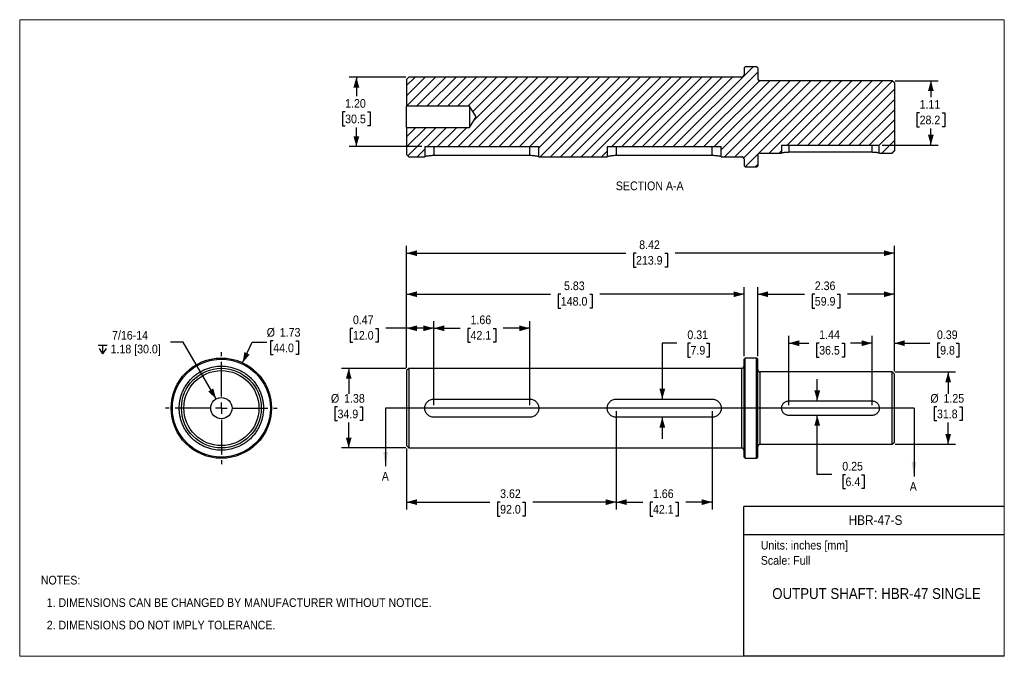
# Model space of a CAD drawing. Header units: inches. Extents: x 0 to 17, y 0 to 11.
import ezdxf
from ezdxf.enums import TextEntityAlignment as Align

# ---------------------------------------------------------------- set-up
doc = ezdxf.new("R2010")
doc.units = ezdxf.units.IN
doc.header["$MEASUREMENT"] = 0
doc.linetypes.add('SLD-Center', pattern=[0.75, 0.6, -0.05, 0.05, -0.05])
doc.linetypes.add('SLD-Solid', pattern=[0])
for name, color, linetype in [('CENTER', 40, 'SLD-Center'), ('HATCH', 6, 'SLD-Solid'), ('SLD-DEFPOINTS', 7, 'Continuous')]:
    doc.layers.add(name, color=color, linetype=linetype)
doc.layers.add('DIMENSIONS', color=140, linetype='SLD-Solid', lineweight=25)
doc.layers.add('TEXT', color=140, linetype='SLD-Solid', lineweight=25)
doc.styles.add('SLDTEXTSTYLE0', font='GOTHIC.TTF', dxfattribs={"width": 0.913})
doc.dimstyles.new('SLDDIMSTYLE0', dxfattribs={"dimtxt": 0.15, "dimasz": 0.18, "dimexe": 0, "dimexo": 0.0625, "dimgap": 0.0375, "dimtad": 0, "dimtih": 1, "dimtoh": 1, "dimrnd": 1e-09, "dimdsep": 46, "dimtxsty": 'SLDTEXTSTYLE0', "dimsah": 1, "dimcen": 0.09, "dimadec": 0, "dimazin": 2, "dimtfac": 1, "dimtofl": 0, "dimtmove": 0, "dimatfit": 3, "dimfxl": 0, "dimfrac": 2, "dimtolj": 1, "dimtzin": 12, "dimarcsym": 0})
doc.dimstyles.new('SLDDIMSTYLE1', dxfattribs={"dimtxt": 0.15, "dimasz": 0.18, "dimexe": 0, "dimexo": 0.0625, "dimgap": 0.0375, "dimtad": 0, "dimtih": 1, "dimtoh": 1, "dimrnd": 1e-09, "dimzin": 12, "dimdsep": 46, "dimtxsty": 'SLDTEXTSTYLE0', "dimsah": 1, "dimcen": 0.09, "dimadec": 0, "dimazin": 3, "dimtfac": 1, "dimtofl": 0, "dimtmove": 0, "dimatfit": 3, "dimfxl": 0, "dimfrac": 2, "dimtolj": 1, "dimtzin": 12, "dimarcsym": 0})
doc.dimstyles.new('SLDDIMSTYLE2', dxfattribs={"dimtxt": 0.15, "dimasz": 0.18, "dimexe": 0, "dimexo": 0.0625, "dimgap": 0.0375, "dimtad": 0, "dimtih": 1, "dimtoh": 1, "dimrnd": 1e-09, "dimdsep": 46, "dimtxsty": 'SLDTEXTSTYLE0', "dimsah": 1, "dimcen": 0.09, "dimadec": 0, "dimazin": 2, "dimtfac": 1, "dimtmove": 0, "dimatfit": 0, "dimfxl": 0, "dimfrac": 2, "dimtolj": 1, "dimtzin": 12, "dimarcsym": 0})
doc.dimstyles.new('SLDDIMSTYLE3', dxfattribs={"dimtxt": 0.15, "dimasz": 0.18, "dimexe": 0, "dimexo": 0.0625, "dimgap": 0.0375, "dimtad": 0, "dimtih": 1, "dimtoh": 1, "dimrnd": 1e-09, "dimzin": 12, "dimdsep": 46, "dimtxsty": 'SLDTEXTSTYLE0', "dimsah": 1, "dimcen": 0, "dimadec": 0, "dimazin": 3, "dimtfac": 1, "dimtofl": 0, "dimtmove": 0, "dimatfit": 3, "dimfxl": 0, "dimfrac": 2, "dimtolj": 1, "dimtzin": 12, "dimarcsym": 0})
doc.dimstyles.new('SLDDIMSTYLE4', dxfattribs={"dimtxt": 0.15, "dimasz": 0.18, "dimexe": 0, "dimexo": 0.0625, "dimgap": 0.0375, "dimtad": 0, "dimtih": 1, "dimtoh": 1, "dimrnd": 1e-09, "dimzin": 12, "dimdsep": 46, "dimtxsty": 'SLDTEXTSTYLE0', "dimsah": 1, "dimcen": 0, "dimadec": 0, "dimazin": 3, "dimtfac": 1, "dimtofl": 0, "dimtmove": 0, "dimatfit": 3, "dimfxl": 0, "dimfrac": 2, "dimtolj": 1, "dimtzin": 12, "dimarcsym": 0})
doc.dimstyles.new('SLDDIMSTYLE5', dxfattribs={"dimtxt": 0.15, "dimasz": 0.18, "dimexe": 0, "dimexo": 0.0625, "dimgap": 0.0375, "dimtad": 0, "dimtih": 1, "dimtoh": 1, "dimrnd": 1e-09, "dimzin": 4, "dimdsep": 46, "dimtxsty": 'SLDTEXTSTYLE0', "dimsah": 1, "dimcen": 0.09, "dimadec": 0, "dimazin": 1, "dimtfac": 1, "dimtofl": 0, "dimtmove": 0, "dimatfit": 3, "dimfxl": 0, "dimfrac": 2, "dimtolj": 1, "dimtzin": 12, "dimarcsym": 0})

# ---------------------------------------------------------------- blocks, each defined once
blk = doc.blocks.new('Block2')
at = {"color": 7, "linetype": 'SLD-Solid', "lineweight": 18}
for p, q in [((17, 11), (0, 11)), ((0, 0), (0, 11)), ((17, 0), (17, 11)), ((17, 0), (0, 0))]:
    blk.add_line(p, q, dxfattribs=at)
blk = doc.blocks.new('Block1')
at = {"color": 140, "linetype": 'SLD-Solid', "lineweight": 18}
blk.add_line((17, 0), (17, 2.589), dxfattribs=at)
at = {"layer": 'TEXT'}
for p, q in [((17, 2.589), (12.5, 2.589)), ((12.5, 0), (12.5, 2.589)), ((12.5, 2.102), (17, 2.102)), ((17, 0), (12.5, 0))]:
    blk.add_line(p, q, dxfattribs=at)
at = {"layer": 'TEXT', "char_height": 0.15, "attachment_point": 1, "style": 'SLDTEXTSTYLE0'}
for s, insert in [('Units: inches [mm]', (12.795, 1.995)), ('Scale: Full', (12.795, 1.732))]:
    blk.add_mtext(s, dxfattribs=dict(at, insert=insert))
at = {"layer": 'TEXT', "color": 140, "style": 'SLDTEXTSTYLE0', "width": 0.913}
for tag, height, p in [('AUTOATTR0', 0.167, (14.313, 2.22)), ('AUTOATTR1', 0.188, (12.993, 0.934))]:
    blk.add_attdef(tag, text='', height=height, dxfattribs=at).set_placement(p, align=Align.BOTTOM_LEFT)
blk = doc.blocks.new('SW_NOTE_0')
at = {"layer": 'TEXT', "color": 0, "char_height": 0.15, "attachment_point": 1, "style": 'SLDTEXTSTYLE0'}
for s, insert in [('NOTES:', (0, 0.192)), ('  1. DIMENSIONS CAN BE CHANGED BY MANUFACTURER WITHOUT NOTICE.', (0, -0.196)), ('  2. DIMENSIONS DO NOT IMPLY TOLERANCE.', (0, -0.584))]:
    blk.add_mtext(s, dxfattribs=dict(at, insert=insert))
blk = doc.blocks.new('_D')
at = {"layer": 'DIMENSIONS'}
for p, q in [((6.679, 4.986), (6.679, 5.793)), ((7.15, 4.338), (7.15, 5.793)), ((5.754, 5.667), (5.708, 5.667)), ((5.708, 5.667), (5.708, 5.429)), ((6.141, 5.667), (6.187, 5.667)), ((6.187, 5.667), (6.187, 5.429)), ((6.679, 5.668), (6.319, 5.668)), ((7.15, 5.668), (6.679, 5.668)), ((5.708, 5.429), (5.754, 5.429)), ((6.187, 5.429), (6.141, 5.429))]:
    blk.add_line(p, q, dxfattribs=at)
for points in [[(6.679, 5.668), (6.859, 5.618), (6.859, 5.718)], [(7.15, 5.668), (6.97, 5.718), (6.97, 5.618)]]:
    blk.add_solid(points, dxfattribs=at)
at = {"layer": 'DIMENSIONS', "char_height": 0.15, "attachment_point": 1, "style": 'SLDTEXTSTYLE0'}
for s, insert in [('0.47', (5.754, 5.889)), ('12.0', (5.754, 5.621))]:
    blk.add_mtext(s, dxfattribs=dict(at, insert=insert))
blk = doc.blocks.new('_D_1')
at = {"layer": 'DIMENSIONS'}
for p, q in [((7.15, 4.338), (7.15, 5.793)), ((8.806, 4.338), (8.806, 5.793)), ((7.15, 5.668), (7.607, 5.668)), ((7.784, 5.667), (7.738, 5.667)), ((7.738, 5.667), (7.738, 5.429)), ((8.172, 5.667), (8.218, 5.667)), ((8.218, 5.667), (8.218, 5.429)), ((8.806, 5.668), (8.349, 5.668)), ((7.738, 5.429), (7.784, 5.429)), ((8.218, 5.429), (8.172, 5.429))]:
    blk.add_line(p, q, dxfattribs=at)
for points in [[(7.15, 5.668), (7.33, 5.618), (7.33, 5.718)], [(8.806, 5.668), (8.626, 5.718), (8.626, 5.618)]]:
    blk.add_solid(points, dxfattribs=at)
at = {"layer": 'DIMENSIONS', "char_height": 0.15, "attachment_point": 1, "style": 'SLDTEXTSTYLE0'}
for s, insert in [('1.66', (7.784, 5.889)), ('42.1', (7.784, 5.621))]:
    blk.add_mtext(s, dxfattribs=dict(at, insert=insert))
blk = doc.blocks.new('_D_2')
at = {"layer": 'DIMENSIONS'}
for p, q in [((10.3, 4.238), (10.3, 2.539)), ((6.679, 3.59), (6.679, 2.539)), ((6.679, 2.664), (8.118, 2.664)), ((8.295, 2.663), (8.25, 2.663)), ((8.25, 2.663), (8.25, 2.424)), ((8.683, 2.663), (8.729, 2.663)), ((8.729, 2.663), (8.729, 2.424)), ((10.3, 2.664), (8.861, 2.664)), ((8.25, 2.424), (8.295, 2.424)), ((8.729, 2.424), (8.683, 2.424))]:
    blk.add_line(p, q, dxfattribs=at)
for points in [[(6.679, 2.664), (6.859, 2.614), (6.859, 2.714)], [(10.3, 2.664), (10.12, 2.714), (10.12, 2.614)]]:
    blk.add_solid(points, dxfattribs=at)
at = {"layer": 'DIMENSIONS', "char_height": 0.15, "attachment_point": 1, "style": 'SLDTEXTSTYLE0'}
for s, insert in [('3.62', (8.295, 2.885)), ('92.0', (8.295, 2.616))]:
    blk.add_mtext(s, dxfattribs=dict(at, insert=insert))
blk = doc.blocks.new('_D_3')
at = {"layer": 'DIMENSIONS'}
for p, q in [((10.3, 4.238), (10.3, 2.539)), ((11.956, 4.238), (11.956, 2.539)), ((10.3, 2.664), (10.757, 2.664)), ((10.934, 2.663), (10.888, 2.663)), ((10.888, 2.663), (10.888, 2.424)), ((11.322, 2.663), (11.367, 2.663)), ((11.367, 2.663), (11.367, 2.424)), ((11.956, 2.664), (11.499, 2.664)), ((10.888, 2.424), (10.934, 2.424)), ((11.367, 2.424), (11.322, 2.424))]:
    blk.add_line(p, q, dxfattribs=at)
for points in [[(10.3, 2.664), (10.48, 2.614), (10.48, 2.714)], [(11.956, 2.664), (11.776, 2.714), (11.776, 2.614)]]:
    blk.add_solid(points, dxfattribs=at)
at = {"layer": 'DIMENSIONS', "char_height": 0.15, "attachment_point": 1, "style": 'SLDTEXTSTYLE0'}
for s, insert in [('1.66', (10.934, 2.885)), ('42.1', (10.934, 2.616))]:
    blk.add_mtext(s, dxfattribs=dict(at, insert=insert))
blk = doc.blocks.new('_D_4')
at = {"layer": 'DIMENSIONS'}
for p, q in [((6.679, 4.986), (6.679, 6.381)), ((12.506, 5.184), (12.506, 6.381)), ((6.679, 6.256), (9.166, 6.256)), ((9.343, 6.255), (9.297, 6.255)), ((9.297, 6.255), (9.297, 6.017)), ((9.842, 6.255), (9.887, 6.255)), ((9.887, 6.255), (9.887, 6.017)), ((12.506, 6.256), (10.019, 6.256)), ((9.297, 6.017), (9.343, 6.017)), ((9.887, 6.017), (9.842, 6.017))]:
    blk.add_line(p, q, dxfattribs=at)
for points in [[(6.679, 6.256), (6.859, 6.206), (6.859, 6.306)], [(12.506, 6.256), (12.326, 6.306), (12.326, 6.206)]]:
    blk.add_solid(points, dxfattribs=at)
at = {"layer": 'DIMENSIONS', "char_height": 0.15, "attachment_point": 1, "style": 'SLDTEXTSTYLE0'}
for s, insert in [('5.83', (9.398, 6.477)), ('148.0', (9.343, 6.209))]:
    blk.add_mtext(s, dxfattribs=dict(at, insert=insert))
blk = doc.blocks.new('_D_5')
at = {"layer": 'DIMENSIONS'}
for p, q in [((12.742, 5.184), (12.742, 6.381)), ((15.102, 4.923), (15.102, 6.381)), ((12.742, 6.256), (13.551, 6.256)), ((13.728, 6.255), (13.682, 6.255)), ((13.682, 6.255), (13.682, 6.017)), ((14.116, 6.255), (14.162, 6.255)), ((14.162, 6.255), (14.162, 6.017)), ((15.102, 6.256), (14.293, 6.256)), ((13.682, 6.017), (13.728, 6.017)), ((14.162, 6.017), (14.116, 6.017))]:
    blk.add_line(p, q, dxfattribs=at)
for points in [[(12.742, 6.256), (12.922, 6.206), (12.922, 6.306)], [(15.102, 6.256), (14.922, 6.306), (14.922, 6.206)]]:
    blk.add_solid(points, dxfattribs=at)
at = {"layer": 'DIMENSIONS', "char_height": 0.15, "attachment_point": 1, "style": 'SLDTEXTSTYLE0'}
for s, insert in [('2.36', (13.728, 6.477)), ('59.9', (13.728, 6.209))]:
    blk.add_mtext(s, dxfattribs=dict(at, insert=insert))
blk = doc.blocks.new('_D_6')
at = {"layer": 'DIMENSIONS'}
for p, q in [((6.679, 4.986), (6.679, 7.09)), ((15.102, 4.923), (15.102, 7.09)), ((6.679, 6.965), (10.464, 6.965)), ((10.641, 6.964), (10.595, 6.964)), ((10.595, 6.964), (10.595, 6.726)), ((11.14, 6.964), (11.186, 6.964)), ((11.186, 6.964), (11.186, 6.726)), ((15.102, 6.965), (11.317, 6.965)), ((10.595, 6.726), (10.641, 6.726)), ((11.186, 6.726), (11.14, 6.726))]:
    blk.add_line(p, q, dxfattribs=at)
for points in [[(6.679, 6.965), (6.859, 6.915), (6.859, 7.015)], [(15.102, 6.965), (14.922, 7.015), (14.922, 6.915)]]:
    blk.add_solid(points, dxfattribs=at)
at = {"layer": 'DIMENSIONS', "char_height": 0.15, "attachment_point": 1, "style": 'SLDTEXTSTYLE0'}
for s, insert in [('8.42', (10.696, 7.186)), ('213.9', (10.641, 6.917))]:
    blk.add_mtext(s, dxfattribs=dict(at, insert=insert))
blk = doc.blocks.new('_D_7')
at = {"layer": 'DIMENSIONS'}
for p, q in [((14.717, 4.338), (14.717, 5.535)), ((15.102, 4.923), (15.102, 5.535)), ((14.717, 5.41), (14.342, 5.41)), ((15.102, 5.41), (15.715, 5.41)), ((15.892, 5.409), (15.847, 5.409)), ((15.847, 5.409), (15.847, 5.171)), ((16.169, 5.409), (16.215, 5.409)), ((16.215, 5.409), (16.215, 5.171)), ((15.847, 5.171), (15.892, 5.171)), ((16.215, 5.171), (16.169, 5.171))]:
    blk.add_line(p, q, dxfattribs=at)
for points in [[(14.717, 5.41), (14.537, 5.46), (14.537, 5.36)], [(15.102, 5.41), (15.282, 5.36), (15.282, 5.46)]]:
    blk.add_solid(points, dxfattribs=at)
at = {"layer": 'DIMENSIONS', "char_height": 0.15, "attachment_point": 1, "style": 'SLDTEXTSTYLE0'}
for s, insert in [('0.39', (15.837, 5.631)), ('9.8', (15.892, 5.363))]:
    blk.add_mtext(s, dxfattribs=dict(at, insert=insert))
blk = doc.blocks.new('_D_8')
at = {"layer": 'DIMENSIONS'}
for p, q in [((13.279, 4.338), (13.279, 5.535)), ((14.717, 4.338), (14.717, 5.535)), ((13.279, 5.41), (13.627, 5.41)), ((13.804, 5.409), (13.759, 5.409)), ((13.759, 5.409), (13.759, 5.171)), ((14.192, 5.409), (14.238, 5.409)), ((14.238, 5.409), (14.238, 5.171)), ((14.717, 5.41), (14.369, 5.41)), ((13.759, 5.171), (13.804, 5.171)), ((14.238, 5.171), (14.192, 5.171))]:
    blk.add_line(p, q, dxfattribs=at)
for points in [[(13.279, 5.41), (13.459, 5.36), (13.459, 5.46)], [(14.717, 5.41), (14.537, 5.46), (14.537, 5.36)]]:
    blk.add_solid(points, dxfattribs=at)
at = {"layer": 'DIMENSIONS', "char_height": 0.15, "attachment_point": 1, "style": 'SLDTEXTSTYLE0'}
for s, insert in [('1.44', (13.804, 5.631)), ('36.5', (13.804, 5.363))]:
    blk.add_mtext(s, dxfattribs=dict(at, insert=insert))
blk = doc.blocks.new('_D_9')
at = {"layer": 'DIMENSIONS'}
for p, q in [((13.77, 4.413), (13.77, 4.788)), ((13.77, 3.139), (13.77, 4.163)), ((14.02, 3.139), (13.77, 3.139)), ((14.258, 3.138), (14.213, 3.138)), ((14.213, 3.138), (14.213, 2.9)), ((14.535, 3.138), (14.581, 3.138)), ((14.581, 3.138), (14.581, 2.9)), ((14.213, 2.9), (14.258, 2.9)), ((14.581, 2.9), (14.535, 2.9))]:
    blk.add_line(p, q, dxfattribs=at)
for points in [[(13.77, 4.413), (13.82, 4.593), (13.72, 4.593)], [(13.77, 4.163), (13.72, 3.983), (13.82, 3.983)]]:
    blk.add_solid(points, dxfattribs=at)
at = {"layer": 'DIMENSIONS', "char_height": 0.15, "attachment_point": 1, "style": 'SLDTEXTSTYLE0'}
for s, insert in [('0.25', (14.203, 3.36)), ('6.4', (14.258, 3.091))]:
    blk.add_mtext(s, dxfattribs=dict(at, insert=insert))
blk = doc.blocks.new('_D_10')
at = {"layer": 'DIMENSIONS'}
for p, q in [((11.345, 5.41), (11.095, 5.41)), ((11.095, 5.41), (11.095, 4.444)), ((11.583, 5.409), (11.538, 5.409)), ((11.538, 5.409), (11.538, 5.171)), ((11.861, 5.409), (11.906, 5.409)), ((11.906, 5.409), (11.906, 5.171)), ((11.538, 5.171), (11.583, 5.171)), ((11.906, 5.171), (11.861, 5.171)), ((11.095, 4.131), (11.095, 3.756))]:
    blk.add_line(p, q, dxfattribs=at)
for points in [[(11.095, 4.444), (11.145, 4.624), (11.045, 4.624)], [(11.095, 4.131), (11.045, 3.951), (11.145, 3.951)]]:
    blk.add_solid(points, dxfattribs=at)
at = {"layer": 'DIMENSIONS', "char_height": 0.15, "attachment_point": 1, "style": 'SLDTEXTSTYLE0'}
for s, insert in [('0.31', (11.528, 5.631)), ('7.9', (11.583, 5.363))]:
    blk.add_mtext(s, dxfattribs=dict(at, insert=insert))
blk = doc.blocks.new('_D_11')
at = {"layer": 'DIMENSIONS'}
for p, q in [((6.668, 4.975), (5.556, 4.975)), ((5.681, 4.975), (5.681, 4.534)), ((5.488, 4.31), (5.442, 4.31)), ((5.442, 4.31), (5.442, 4.072)), ((5.875, 4.31), (5.921, 4.31)), ((5.921, 4.31), (5.921, 4.072)), ((5.442, 4.072), (5.488, 4.072)), ((5.681, 3.6), (5.681, 4.041)), ((5.921, 4.072), (5.875, 4.072)), ((6.668, 3.6), (5.556, 3.6))]:
    blk.add_line(p, q, dxfattribs=at)
for points in [[(5.681, 4.975), (5.631, 4.795), (5.731, 4.795)], [(5.681, 3.6), (5.731, 3.78), (5.631, 3.78)]]:
    blk.add_solid(points, dxfattribs=at)
at = {"layer": 'DIMENSIONS', "char_height": 0.15, "attachment_point": 1, "style": 'SLDTEXTSTYLE0'}
for s, insert in [('%%c', (5.374, 4.532)), ('1.38', (5.601, 4.532)), ('34.9', (5.488, 4.263))]:
    blk.add_mtext(s, dxfattribs=dict(at, insert=insert))
blk = doc.blocks.new('_D_12')
at = {"layer": 'DIMENSIONS'}
for p, q in [((15.113, 4.913), (16.156, 4.913)), ((16.031, 4.913), (16.031, 4.534)), ((15.837, 4.31), (15.791, 4.31)), ((15.791, 4.31), (15.791, 4.072)), ((16.225, 4.31), (16.27, 4.31)), ((16.27, 4.31), (16.27, 4.072)), ((15.791, 4.072), (15.837, 4.072)), ((16.031, 3.663), (16.031, 4.041)), ((16.27, 4.072), (16.225, 4.072)), ((15.113, 3.663), (16.156, 3.663))]:
    blk.add_line(p, q, dxfattribs=at)
for points in [[(16.031, 4.913), (15.981, 4.733), (16.081, 4.733)], [(16.031, 3.663), (16.081, 3.843), (15.981, 3.843)]]:
    blk.add_solid(points, dxfattribs=at)
at = {"layer": 'DIMENSIONS', "char_height": 0.15, "attachment_point": 1, "style": 'SLDTEXTSTYLE0'}
for s, insert in [('%%c', (15.724, 4.532)), ('1.25', (15.95, 4.532)), ('31.8', (15.837, 4.263))]:
    blk.add_mtext(s, dxfattribs=dict(at, insert=insert))
blk = doc.blocks.new('_D_13')
at = {"layer": 'DIMENSIONS'}
for p, q in [((4.378, 5.451), (4.332, 5.451)), ((4.332, 5.451), (4.332, 5.213)), ((4.766, 5.451), (4.812, 5.451)), ((4.812, 5.451), (4.812, 5.213)), ((3.848, 5.072), (4.015, 5.429)), ((4.015, 5.429), (4.265, 5.429)), ((4.332, 5.213), (4.378, 5.213)), ((4.812, 5.213), (4.766, 5.213))]:
    blk.add_line(p, q, dxfattribs=at)
blk.add_solid([(3.848, 5.072), (3.97, 5.214), (3.879, 5.257)], dxfattribs=at)
at = {"layer": 'DIMENSIONS', "char_height": 0.15, "attachment_point": 1, "style": 'SLDTEXTSTYLE0'}
for s, insert in [('%%c', (4.265, 5.673)), ('1.73', (4.491, 5.673)), ('44.0', (4.378, 5.404))]:
    blk.add_mtext(s, dxfattribs=dict(at, insert=insert))
blk = doc.blocks.new('SW_SYMBOL_HOLE_DEPTH')
at = {"layer": 'DIMENSIONS', "color": 0}
for p, q in [((0, 34.4), (31.5, 34.4)), ((3.9, 21.9), (15.7, 3)), ((15.7, 34.4), (15.7, 3)), ((27.6, 21.9), (15.7, 3))]:
    blk.add_line(p, q, dxfattribs=at)
blk = doc.blocks.new('_D_14')
at = {"layer": 'DIMENSIONS'}
for p, q in [((2.823, 5.429), (2.604, 5.429)), ((3.39, 4.447), (2.823, 5.429))]:
    blk.add_line(p, q, dxfattribs=at)
blk.add_solid([(3.39, 4.447), (3.343, 4.628), (3.256, 4.578)], dxfattribs=at)
at = {"layer": 'DIMENSIONS', "xscale": 0.004866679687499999, "yscale": 0.004866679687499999, "zscale": 0.004866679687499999}
blk.add_blockref('SW_SYMBOL_HOLE_DEPTH', (1.356, 5.21), dxfattribs=at)
at = {"layer": 'DIMENSIONS', "char_height": 0.15, "attachment_point": 1, "style": 'SLDTEXTSTYLE0'}
for s, insert in [('7/16-14', (1.595, 5.622)), ('1.18 [30.0]', (1.57, 5.384))]:
    blk.add_mtext(s, dxfattribs=dict(at, insert=insert))
blk = doc.blocks.new('SW_CENTERMARKSYMBOL_0')
at = {"layer": 'CENTER', "color": 0}
for p, q in [((0, 0.2), (0, 0.966)), ((-0.2, 0), (-0.966, 0)), ((0, 0), (-0.1, 0)), ((0, 0), (0, 0.1)), ((0, 0), (0, -0.1)), ((0, 0), (0.1, 0)), ((0.2, 0), (0.966, 0)), ((0, -0.2), (0, -0.966))]:
    blk.add_line(p, q, dxfattribs=at)
blk = doc.blocks.new('_D_15')
at = {"layer": 'DIMENSIONS'}
for p, q in [((6.668, 10.008), (5.688, 10.008)), ((5.813, 10.008), (5.813, 9.677)), ((5.619, 9.406), (5.573, 9.406)), ((5.573, 9.406), (5.573, 9.168)), ((6.007, 9.406), (6.052, 9.406)), ((6.052, 9.406), (6.052, 9.168)), ((5.573, 9.168), (5.619, 9.168)), ((5.813, 8.807), (5.813, 9.138)), ((6.052, 9.168), (6.007, 9.168)), ((6.944, 8.807), (5.688, 8.807))]:
    blk.add_line(p, q, dxfattribs=at)
for points in [[(5.813, 10.008), (5.763, 9.828), (5.863, 9.828)], [(5.813, 8.807), (5.863, 8.987), (5.763, 8.987)]]:
    blk.add_solid(points, dxfattribs=at)
at = {"layer": 'DIMENSIONS', "char_height": 0.15, "attachment_point": 1, "style": 'SLDTEXTSTYLE0'}
for s, insert in [('1.20', (5.619, 9.628)), ('30.5', (5.619, 9.36))]:
    blk.add_mtext(s, dxfattribs=dict(at, insert=insert))
blk = doc.blocks.new('_D_16')
at = {"layer": 'DIMENSIONS'}
for p, q in [((15.113, 9.946), (15.857, 9.946)), ((15.732, 9.946), (15.732, 9.659)), ((15.538, 9.389), (15.492, 9.389)), ((15.492, 9.389), (15.492, 9.15)), ((15.926, 9.389), (15.972, 9.389)), ((15.972, 9.389), (15.972, 9.15)), ((15.492, 9.15), (15.538, 9.15)), ((15.732, 8.834), (15.732, 9.12)), ((15.972, 9.15), (15.926, 9.15)), ((14.892, 8.834), (15.857, 8.834))]:
    blk.add_line(p, q, dxfattribs=at)
for points in [[(15.732, 9.946), (15.682, 9.766), (15.782, 9.766)], [(15.732, 8.834), (15.782, 9.014), (15.682, 9.014)]]:
    blk.add_solid(points, dxfattribs=at)
at = {"layer": 'DIMENSIONS', "char_height": 0.15, "attachment_point": 1, "style": 'SLDTEXTSTYLE0'}
for s, insert in [('1.11', (15.538, 9.611)), ('28.2', (15.538, 9.342))]:
    blk.add_mtext(s, dxfattribs=dict(at, insert=insert))

msp = doc.modelspace()

# ---------------------------------------------------------------- hatches: boundary and pattern name
at = {"layer": 'HATCH'}
h = msp.add_hatch(dxfattribs=at)
h.set_pattern_fill('ANSI31', color=256, style=0)
edge = h.paths.add_edge_path(flags=0)
edge.add_line((12.506, 8.474), (12.525, 8.455))
edge.add_line((12.525, 8.455), (12.722, 8.455))
edge.add_line((12.722, 8.455), (12.742, 8.474))
edge.add_line((12.742, 8.474), (12.742, 8.656))
edge.add_arc((12.781, 8.656), 0.0394, 90, 180, ccw=False)
edge.add_line((12.781, 8.696), (13.154, 8.696))
edge.add_line((13.154, 8.696), (13.154, 8.834))
edge.add_line((13.154, 8.834), (14.842, 8.834))
edge.add_line((14.842, 8.834), (14.842, 8.696))
edge.add_line((14.842, 8.696), (15.063, 8.696))
edge.add_line((15.063, 8.696), (15.102, 8.735))
edge.add_line((15.102, 8.735), (15.102, 9.906))
edge.add_line((15.102, 9.906), (15.063, 9.946))
edge.add_line((15.063, 9.946), (12.781, 9.946))
edge.add_arc((12.781, 9.985), 0.0394, 180, 270, ccw=False)
edge.add_line((12.742, 9.985), (12.742, 10.167))
edge.add_line((12.742, 10.167), (12.722, 10.187))
edge.add_line((12.722, 10.187), (12.525, 10.187))
edge.add_line((12.525, 10.187), (12.506, 10.167))
edge.add_line((12.506, 10.167), (12.506, 10.048))
edge.add_arc((12.466, 10.048), 0.0394, 270, 360, ccw=False)
edge.add_line((12.466, 10.008), (6.718, 10.008))
edge.add_line((6.718, 10.008), (6.679, 9.969))
edge.add_line((6.679, 9.969), (6.679, 9.505))
edge.add_line((6.679, 9.505), (7.768, 9.505))
edge.add_line((7.768, 9.505), (7.879, 9.321))
edge.add_line((7.879, 9.321), (7.768, 9.137))
edge.add_line((7.768, 9.137), (6.679, 9.137))
edge.add_line((6.679, 9.137), (6.679, 8.673))
edge.add_line((6.679, 8.673), (6.718, 8.633))
edge.add_line((6.718, 8.633), (6.994, 8.633))
edge.add_line((6.994, 8.633), (6.994, 8.807))
edge.add_line((6.994, 8.807), (8.962, 8.807))
edge.add_line((8.962, 8.807), (8.962, 8.633))
edge.add_line((8.962, 8.633), (10.144, 8.633))
edge.add_line((10.144, 8.633), (10.144, 8.807))
edge.add_line((10.144, 8.807), (12.112, 8.807))
edge.add_line((12.112, 8.807), (12.112, 8.633))
edge.add_line((12.112, 8.633), (12.466, 8.633))
edge.add_arc((12.466, 8.594), 0.0394, 0, 90, ccw=False)
edge.add_line((12.506, 8.594), (12.506, 8.474))

# ---------------------------------------------------------------- linework, layer by layer
for p, q in [((12.525, 10.187), (12.506, 10.167)), ((12.506, 10.167), (12.506, 10.048)), ((12.722, 10.187), (12.525, 10.187)), ((12.742, 10.167), (12.722, 10.187)), ((12.742, 10.167), (12.742, 9.985)), ((6.718, 10.008), (6.679, 9.969)), ((6.679, 9.969), (6.679, 9.505)), ((12.466, 10.008), (6.718, 10.008)), ((15.063, 9.946), (12.781, 9.946)), ((15.102, 9.906), (15.063, 9.946)), ((15.102, 9.906), (15.102, 8.735)), ((7.768, 9.505), (6.679, 9.505)), ((6.679, 9.137), (6.679, 9.505)), ((7.879, 9.321), (7.768, 9.505)), ((7.768, 9.505), (7.768, 9.137)), ((7.768, 9.137), (7.879, 9.321)), ((6.679, 9.137), (6.679, 8.673)), ((6.679, 9.137), (7.768, 9.137)), ((6.679, 8.673), (6.718, 8.633)), ((6.994, 8.807), (6.994, 8.633)), ((6.994, 8.807), (8.962, 8.807)), ((7.15, 8.807), (7.15, 8.651)), ((8.806, 8.651), (8.806, 8.807)), ((8.962, 8.633), (8.962, 8.807)), ((10.144, 8.807), (10.144, 8.633)), ((10.144, 8.807), (12.112, 8.807)), ((10.3, 8.807), (10.3, 8.651)), ((11.956, 8.651), (11.956, 8.807)), ((12.112, 8.633), (12.112, 8.807)), ((12.781, 8.696), (13.154, 8.696)), ((13.154, 8.834), (13.154, 8.696)), ((13.154, 8.834), (14.842, 8.834)), ((13.279, 8.834), (13.279, 8.708)), ((14.717, 8.708), (13.279, 8.708)), ((14.717, 8.708), (14.717, 8.834)), ((14.842, 8.696), (14.842, 8.834)), ((14.842, 8.696), (15.063, 8.696)), ((15.063, 8.696), (15.102, 8.735)), ((6.718, 8.633), (6.994, 8.633)), ((8.806, 8.651), (7.15, 8.651)), ((8.962, 8.633), (10.144, 8.633)), ((11.956, 8.651), (10.3, 8.651)), ((12.112, 8.633), (12.466, 8.633)), ((12.506, 8.594), (12.506, 8.474)), ((12.742, 8.656), (12.742, 8.474)), ((12.506, 8.474), (12.525, 8.455)), ((12.525, 8.455), (12.722, 8.455)), ((12.722, 8.455), (12.742, 8.474)), ((12.525, 5.154), (12.506, 5.134)), ((12.506, 3.441), (12.506, 5.134)), ((12.722, 5.154), (12.525, 5.154)), ((12.525, 3.422), (12.525, 5.154)), ((12.742, 5.134), (12.722, 5.154)), ((12.722, 4.288), (12.722, 5.154)), ((12.742, 4.288), (12.742, 5.134)), ((6.718, 4.975), (6.679, 4.936)), ((6.679, 4.936), (6.679, 3.64)), ((12.466, 4.975), (6.718, 4.975)), ((6.718, 4.975), (6.718, 4.288)), ((12.466, 4.288), (12.466, 4.975)), ((15.063, 4.913), (12.781, 4.913)), ((12.781, 4.913), (12.781, 4.288)), ((15.102, 4.873), (15.063, 4.913)), ((15.063, 4.288), (15.063, 4.913)), ((15.102, 3.702), (15.102, 4.873)), ((7.15, 4.444), (8.806, 4.444)), ((10.3, 4.444), (11.956, 4.444)), ((6.718, 4.288), (6.718, 3.6)), ((12.466, 3.6), (12.466, 4.288)), ((12.722, 3.422), (12.722, 4.288)), ((12.742, 3.441), (12.742, 4.288)), ((12.781, 4.288), (12.781, 3.663)), ((13.279, 4.413), (14.717, 4.413)), ((15.063, 3.663), (15.063, 4.288)), ((8.806, 4.131), (7.15, 4.131)), ((11.956, 4.131), (10.3, 4.131)), ((14.717, 4.163), (13.279, 4.163)), ((6.679, 3.64), (6.718, 3.6)), ((6.718, 3.6), (12.466, 3.6)), ((12.781, 3.663), (15.063, 3.663)), ((15.063, 3.663), (15.102, 3.702)), ((12.506, 3.441), (12.525, 3.422)), ((12.525, 3.422), (12.722, 3.422)), ((12.722, 3.422), (12.742, 3.441))]:
    msp.add_line(p, q)
for radius in [0.866, 0.846, 0.688, 0.648, 0.184]:
    msp.add_circle((3.482, 4.288), radius)
for centre, start, end in [((12.466, 10.048), 270, 0), ((12.781, 9.985), 180, 270), ((12.781, 8.656), 90, 180), ((12.466, 8.594), 0, 90), ((12.466, 5.015), 270, 0), ((12.781, 4.952), 180, 270), ((12.466, 3.561), 0, 90), ((12.781, 3.623), 90, 180)]:
    msp.add_arc(centre, 0.0394, start, end)
for points, knots in [([(13.279, 8.708), (13.271, 8.708), (13.263, 8.708), (13.247, 8.707), (13.239, 8.707), (13.224, 8.706), (13.217, 8.705), (13.203, 8.704), (13.197, 8.703), (13.185, 8.701), (13.18, 8.7), (13.171, 8.699), (13.167, 8.698), (13.161, 8.697), (13.158, 8.696), (13.155, 8.696), (13.154, 8.696), (13.154, 8.696)], [0, 0, 0, 0, 0.125, 0.125, 0.25, 0.25, 0.375, 0.375, 0.5, 0.5, 0.625, 0.625, 0.75, 0.75, 0.875, 0.875, 1, 1, 1, 1]), ([(14.842, 8.696), (14.842, 8.696), (14.841, 8.696), (14.838, 8.696), (14.836, 8.697), (14.829, 8.698), (14.825, 8.699), (14.816, 8.7), (14.811, 8.701), (14.8, 8.703), (14.793, 8.704), (14.78, 8.705), (14.772, 8.706), (14.757, 8.707), (14.75, 8.707), (14.733, 8.708), (14.725, 8.708), (14.717, 8.708)], [0, 0, 0, 0, 0.125, 0.125, 0.25, 0.25, 0.375, 0.375, 0.5, 0.5, 0.625, 0.625, 0.75, 0.75, 0.875, 0.875, 1, 1, 1, 1]), ([(7.15, 8.651), (7.14, 8.651), (7.13, 8.651), (7.11, 8.65), (7.1, 8.649), (7.081, 8.648), (7.072, 8.647), (7.055, 8.644), (7.047, 8.643), (7.033, 8.641), (7.026, 8.64), (7.015, 8.638), (7.01, 8.637), (7.002, 8.635), (6.999, 8.634), (6.995, 8.633), (6.994, 8.633), (6.994, 8.633)], [0, 0, 0, 0, 0.125, 0.125, 0.25, 0.25, 0.375, 0.375, 0.5, 0.5, 0.625, 0.625, 0.75, 0.75, 0.875, 0.875, 1, 1, 1, 1]), ([(8.962, 8.633), (8.962, 8.633), (8.961, 8.633), (8.957, 8.634), (8.954, 8.635), (8.947, 8.637), (8.942, 8.638), (8.93, 8.64), (8.924, 8.641), (8.909, 8.643), (8.902, 8.644), (8.885, 8.647), (8.876, 8.648), (8.857, 8.649), (8.847, 8.65), (8.827, 8.651), (8.817, 8.651), (8.806, 8.651)], [0, 0, 0, 0, 0.125, 0.125, 0.25, 0.25, 0.375, 0.375, 0.5, 0.5, 0.625, 0.625, 0.75, 0.75, 0.875, 0.875, 1, 1, 1, 1]), ([(10.3, 8.651), (10.289, 8.651), (10.279, 8.651), (10.259, 8.65), (10.249, 8.649), (10.23, 8.648), (10.221, 8.647), (10.204, 8.644), (10.196, 8.643), (10.182, 8.641), (10.176, 8.64), (10.164, 8.638), (10.159, 8.637), (10.152, 8.635), (10.149, 8.634), (10.145, 8.633), (10.144, 8.633), (10.144, 8.633)], [0, 0, 0, 0, 0.125, 0.125, 0.25, 0.25, 0.375, 0.375, 0.5, 0.5, 0.625, 0.625, 0.75, 0.75, 0.875, 0.875, 1, 1, 1, 1]), ([(12.112, 8.633), (12.112, 8.633), (12.111, 8.633), (12.107, 8.634), (12.104, 8.635), (12.096, 8.637), (12.091, 8.638), (12.08, 8.64), (12.073, 8.641), (12.059, 8.643), (12.051, 8.644), (12.034, 8.647), (12.025, 8.648), (12.006, 8.649), (11.997, 8.65), (11.976, 8.651), (11.966, 8.651), (11.956, 8.651)], [0, 0, 0, 0, 0.125, 0.125, 0.25, 0.25, 0.375, 0.375, 0.5, 0.5, 0.625, 0.625, 0.75, 0.75, 0.875, 0.875, 1, 1, 1, 1]), ([(2.755, 4.288), (2.755, 4.293), (2.755, 4.304), (2.756, 4.321), (2.756, 4.338), (2.758, 4.354), (2.76, 4.371), (2.762, 4.387), (2.764, 4.404), (2.77, 4.438), (2.782, 4.489), (2.805, 4.557), (2.835, 4.623), (2.873, 4.687), (2.917, 4.747), (2.967, 4.803), (3.023, 4.853), (3.103, 4.911), (3.211, 4.967), (3.346, 5.006), (3.482, 5.019), (3.617, 5.006), (3.753, 4.967), (3.861, 4.911), (3.941, 4.853), (3.997, 4.803), (4.047, 4.747), (4.091, 4.687), (4.128, 4.623), (4.158, 4.557), (4.181, 4.489), (4.195, 4.432), (4.202, 4.387), (4.206, 4.354), (4.208, 4.321), (4.208, 4.299), (4.209, 4.288)], [0, 0, 0, 0, 0.007299, 0.014586, 0.021866, 0.029143, 0.03642, 0.043701, 0.05099, 0.058291, 0.089171, 0.120061, 0.152228, 0.184405, 0.217257, 0.250119, 0.282971, 0.315832, 0.380095, 0.441792, 0.500002, 0.558212, 0.619909, 0.684171, 0.717023, 0.749885, 0.782737, 0.815599, 0.847766, 0.879943, 0.910824, 0.941713, 0.956298, 0.970854, 0.985411, 1, 1, 1, 1]), ([(7.15, 4.131), (7.14, 4.131), (7.13, 4.132), (7.11, 4.136), (7.1, 4.139), (7.081, 4.147), (7.072, 4.152), (7.055, 4.163), (7.047, 4.17), (7.033, 4.184), (7.026, 4.192), (7.015, 4.209), (7.01, 4.218), (7.002, 4.237), (6.999, 4.247), (6.995, 4.267), (6.994, 4.277), (6.994, 4.298), (6.995, 4.308), (6.999, 4.328), (7.002, 4.338), (7.01, 4.357), (7.015, 4.366), (7.026, 4.383), (7.032, 4.391), (7.047, 4.405), (7.055, 4.412), (7.072, 4.423), (7.081, 4.428), (7.1, 4.436), (7.109, 4.439), (7.13, 4.443), (7.14, 4.444), (7.15, 4.444)], [0, 0, 0, 0, 0.0625, 0.0625, 0.125, 0.125, 0.1875, 0.1875, 0.25, 0.25, 0.3125, 0.3125, 0.375, 0.375, 0.4375, 0.4375, 0.5, 0.5, 0.5625, 0.5625, 0.625, 0.625, 0.6875, 0.6875, 0.75, 0.75, 0.8125, 0.8125, 0.875, 0.875, 0.9375, 0.9375, 1, 1, 1, 1]), ([(8.806, 4.444), (8.817, 4.444), (8.827, 4.443), (8.847, 4.439), (8.857, 4.436), (8.876, 4.428), (8.884, 4.423), (8.901, 4.412), (8.909, 4.405), (8.924, 4.391), (8.93, 4.383), (8.942, 4.366), (8.947, 4.357), (8.954, 4.338), (8.957, 4.328), (8.961, 4.308), (8.962, 4.298), (8.962, 4.277), (8.961, 4.267), (8.957, 4.247), (8.954, 4.237), (8.947, 4.218), (8.942, 4.209), (8.93, 4.192), (8.924, 4.184), (8.909, 4.17), (8.902, 4.164), (8.885, 4.152), (8.876, 4.147), (8.857, 4.14), (8.847, 4.137), (8.827, 4.132), (8.817, 4.131), (8.806, 4.131)], [0, 0, 0, 0, 0.0625, 0.0625, 0.125, 0.125, 0.1875, 0.1875, 0.25, 0.25, 0.3125, 0.3125, 0.375, 0.375, 0.4375, 0.4375, 0.5, 0.5, 0.5625, 0.5625, 0.625, 0.625, 0.6875, 0.6875, 0.75, 0.75, 0.8125, 0.8125, 0.875, 0.875, 0.9375, 0.9375, 1, 1, 1, 1]), ([(10.3, 4.131), (10.289, 4.131), (10.279, 4.132), (10.259, 4.136), (10.249, 4.139), (10.23, 4.147), (10.221, 4.152), (10.204, 4.163), (10.196, 4.17), (10.182, 4.184), (10.176, 4.192), (10.164, 4.209), (10.159, 4.218), (10.152, 4.237), (10.149, 4.247), (10.145, 4.267), (10.144, 4.277), (10.144, 4.298), (10.145, 4.308), (10.149, 4.328), (10.152, 4.338), (10.159, 4.357), (10.164, 4.366), (10.176, 4.383), (10.182, 4.391), (10.196, 4.405), (10.204, 4.412), (10.221, 4.423), (10.23, 4.428), (10.249, 4.436), (10.259, 4.439), (10.279, 4.443), (10.289, 4.444), (10.3, 4.444)], [0, 0, 0, 0, 0.0625, 0.0625, 0.125, 0.125, 0.1875, 0.1875, 0.25, 0.25, 0.3125, 0.3125, 0.375, 0.375, 0.4375, 0.4375, 0.5, 0.5, 0.5625, 0.5625, 0.625, 0.625, 0.6875, 0.6875, 0.75, 0.75, 0.8125, 0.8125, 0.875, 0.875, 0.9375, 0.9375, 1, 1, 1, 1]), ([(11.956, 4.444), (11.966, 4.444), (11.976, 4.443), (11.996, 4.439), (12.006, 4.436), (12.025, 4.428), (12.034, 4.423), (12.051, 4.412), (12.059, 4.405), (12.073, 4.391), (12.08, 4.383), (12.091, 4.366), (12.096, 4.357), (12.104, 4.338), (12.107, 4.328), (12.111, 4.308), (12.112, 4.298), (12.112, 4.277), (12.111, 4.267), (12.107, 4.247), (12.104, 4.237), (12.096, 4.218), (12.091, 4.209), (12.08, 4.192), (12.073, 4.184), (12.059, 4.17), (12.051, 4.164), (12.034, 4.152), (12.025, 4.147), (12.006, 4.14), (11.997, 4.137), (11.976, 4.132), (11.966, 4.131), (11.956, 4.131)], [0, 0, 0, 0, 0.0625, 0.0625, 0.125, 0.125, 0.1875, 0.1875, 0.25, 0.25, 0.3125, 0.3125, 0.375, 0.375, 0.4375, 0.4375, 0.5, 0.5, 0.5625, 0.5625, 0.625, 0.625, 0.6875, 0.6875, 0.75, 0.75, 0.8125, 0.8125, 0.875, 0.875, 0.9375, 0.9375, 1, 1, 1, 1]), ([(4.209, 4.288), (4.209, 4.282), (4.208, 4.271), (4.208, 4.254), (4.207, 4.238), (4.206, 4.221), (4.204, 4.205), (4.202, 4.188), (4.199, 4.172), (4.193, 4.138), (4.181, 4.087), (4.158, 4.019), (4.128, 3.953), (4.091, 3.889), (4.047, 3.829), (3.997, 3.773), (3.941, 3.722), (3.861, 3.664), (3.753, 3.608), (3.617, 3.569), (3.482, 3.557), (3.346, 3.569), (3.211, 3.608), (3.103, 3.664), (3.023, 3.722), (2.967, 3.773), (2.917, 3.829), (2.873, 3.889), (2.835, 3.953), (2.805, 4.019), (2.782, 4.087), (2.769, 4.143), (2.761, 4.188), (2.758, 4.221), (2.755, 4.254), (2.755, 4.277), (2.755, 4.288)], [0, 0, 0, 0, 0.007299, 0.014586, 0.021866, 0.029143, 0.03642, 0.043701, 0.05099, 0.058291, 0.089171, 0.120061, 0.152228, 0.184405, 0.217257, 0.250119, 0.282971, 0.315832, 0.380095, 0.441792, 0.500002, 0.558212, 0.619909, 0.684171, 0.717023, 0.749885, 0.782737, 0.815599, 0.847766, 0.879943, 0.910824, 0.941713, 0.956298, 0.970854, 0.985411, 1, 1, 1, 1]), ([(13.279, 4.163), (13.271, 4.163), (13.263, 4.163), (13.247, 4.167), (13.239, 4.169), (13.224, 4.175), (13.217, 4.179), (13.203, 4.188), (13.197, 4.194), (13.185, 4.205), (13.18, 4.211), (13.171, 4.225), (13.167, 4.232), (13.161, 4.247), (13.158, 4.255), (13.155, 4.271), (13.154, 4.279), (13.154, 4.296), (13.155, 4.304), (13.158, 4.32), (13.161, 4.328), (13.167, 4.343), (13.171, 4.35), (13.18, 4.364), (13.185, 4.37), (13.197, 4.382), (13.203, 4.387), (13.217, 4.396), (13.224, 4.4), (13.239, 4.406), (13.247, 4.409), (13.263, 4.412), (13.271, 4.413), (13.279, 4.413)], [0, 0, 0, 0, 0.0625, 0.0625, 0.125, 0.125, 0.1875, 0.1875, 0.25, 0.25, 0.3125, 0.3125, 0.375, 0.375, 0.4375, 0.4375, 0.5, 0.5, 0.5625, 0.5625, 0.625, 0.625, 0.6875, 0.6875, 0.75, 0.75, 0.8125, 0.8125, 0.875, 0.875, 0.9375, 0.9375, 1, 1, 1, 1]), ([(14.717, 4.413), (14.725, 4.413), (14.733, 4.412), (14.749, 4.409), (14.757, 4.406), (14.772, 4.4), (14.78, 4.396), (14.793, 4.387), (14.8, 4.382), (14.811, 4.37), (14.816, 4.364), (14.825, 4.35), (14.829, 4.343), (14.835, 4.328), (14.838, 4.32), (14.841, 4.304), (14.842, 4.296), (14.842, 4.279), (14.841, 4.271), (14.838, 4.255), (14.836, 4.247), (14.829, 4.232), (14.825, 4.225), (14.816, 4.211), (14.811, 4.205), (14.8, 4.194), (14.793, 4.188), (14.78, 4.179), (14.772, 4.175), (14.757, 4.169), (14.75, 4.167), (14.733, 4.163), (14.725, 4.163), (14.717, 4.163)], [0, 0, 0, 0, 0.0625, 0.0625, 0.125, 0.125, 0.1875, 0.1875, 0.25, 0.25, 0.3125, 0.3125, 0.375, 0.375, 0.4375, 0.4375, 0.5, 0.5, 0.5625, 0.5625, 0.625, 0.625, 0.6875, 0.6875, 0.75, 0.75, 0.8125, 0.8125, 0.875, 0.875, 0.9375, 0.9375, 1, 1, 1, 1])]:
    msp.add_open_spline(points, degree=3, knots=knots)
msp.add_line((15.441, 4.288), (6.317, 4.288), dxfattribs=at)
at = {"layer": 'HATCH', "linetype": 'SLD-Solid'}
for p, q in [((6.317, 4.288), (6.317, 3.283)), ((15.441, 4.288), (15.441, 3.109))]:
    msp.add_line(p, q, dxfattribs=at)
at = {"layer": 'HATCH'}
for points in [[(6.317, 3.283), (6.357, 3.533), (6.277, 3.533)], [(15.441, 3.109), (15.481, 3.359), (15.401, 3.359)]]:
    msp.add_solid(points, dxfattribs=at)

# ---------------------------------------------------------------- block references
at = {"layer": 'CENTER'}
msp.add_blockref('SW_CENTERMARKSYMBOL_0', (3.482, 4.288), dxfattribs=at)
at = {"layer": 'SLD-DEFPOINTS'}
msp.add_blockref('Block2', (0, 0), dxfattribs=at)
ref = msp.add_blockref('Block1', (0, 0), dxfattribs=at)
ref.add_attrib('AUTOATTR0', 'HBR-47-S', dxfattribs={"layer": 'TEXT', "height": 0.1667, "style": 'SLDTEXTSTYLE0', "width": 0.913}).set_placement((14.313, 2.22), align=Align.BOTTOM_LEFT)
ref.add_attrib('AUTOATTR1', 'OUTPUT SHAFT: HBR-47 SINGLE', dxfattribs={"layer": 'TEXT', "height": 0.1875, "style": 'SLDTEXTSTYLE0', "width": 0.913}).set_placement((12.993, 0.934), align=Align.BOTTOM_LEFT)
at = {"layer": 'TEXT'}
msp.add_blockref('SW_NOTE_0', (0.365, 1.199), dxfattribs=at)

# ---------------------------------------------------------------- texts
at = {"layer": 'HATCH', "char_height": 0.15, "attachment_point": 1, "style": 'SLDTEXTSTYLE0'}
for insert in [(6.252, 3.187), (15.367, 3.01)]:
    msp.add_mtext('A', dxfattribs=dict(at, insert=insert))
at = {"layer": 'TEXT', "insert": (10.878, 8.204), "char_height": 0.15, "attachment_point": 2, "style": 'SLDTEXTSTYLE0'}
msp.add_mtext('SECTION A-A', dxfattribs=at)

# ---------------------------------------------------------------- dimensions: what is measured, and where the dimension line sits
at = {"layer": 'DIMENSIONS'}
for base, p1, p2, angle, dimstyle, picture, middle in [((5.813, 8.807), (6.718, 10.008), (6.994, 8.807), 90, 'SLDDIMSTYLE5', '_D_15', (5.813, 9.408)), ((15.732, 9.946), (14.842, 8.834), (15.063, 9.946), 90, 'SLDDIMSTYLE1', '_D_16', (15.732, 9.39)), ((6.679, 6.965), (15.102, 4.873), (6.679, 4.936), 0, 'SLDDIMSTYLE1', '_D_6', (10.89, 6.965)), ((11.095, 4.444), (10.3, 4.131), (10.3, 4.444), 90, 'SLDDIMSTYLE2', '_D_10', (11.095, 5.41)), ((13.77, 4.413), (13.279, 4.163), (13.279, 4.413), 90, 'SLDDIMSTYLE2', '_D_9', (13.77, 3.139))]:
    dim = msp.add_linear_dim(base=base, p1=p1, p2=p2, angle=angle, dimstyle=dimstyle, dxfattribs=at)
    dim.commit()
    dim.dimension.update_dxf_attribs({"geometry": picture, "text_midpoint": middle, "dimtype": 160})
for base, p1, p2, dimstyle, picture, middle in [((12.506, 6.256), (6.679, 4.936), (12.506, 5.134), 'SLDDIMSTYLE1', '_D_4', (9.592, 6.256)), ((12.742, 6.256), (15.102, 4.873), (12.742, 5.134), 'SLDDIMSTYLE1', '_D_5', (13.922, 6.256)), ((7.15, 5.668), (6.679, 4.936), (7.15, 4.288), 'SLDDIMSTYLE0', '_D', (5.948, 5.668)), ((8.806, 5.668), (7.15, 4.288), (8.806, 4.288), 'SLDDIMSTYLE1', '_D_1', (7.978, 5.668)), ((13.279, 5.41), (14.717, 4.288), (13.279, 4.288), 'SLDDIMSTYLE1', '_D_8', (13.998, 5.41)), ((14.716933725, 5.410213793), (15.101933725, 4.87331327), (14.716933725, 4.287683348), 'SLDDIMSTYLE2', '_D_7', (16.030749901, 5.410213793)), ((10.3, 2.664), (6.679, 3.64), (10.3, 4.288), 'SLDDIMSTYLE1', '_D_2', (8.489, 2.664)), ((11.956, 2.664), (10.3, 4.288), (11.956, 4.288), 'SLDDIMSTYLE1', '_D_3', (11.128, 2.664))]:
    dim = msp.add_linear_dim(base=base, p1=p1, p2=p2, dimstyle=dimstyle, dxfattribs=at)
    dim.commit()
    dim.dimension.update_dxf_attribs({"geometry": picture, "text_midpoint": middle, "dimtype": 160})
dim = msp.add_diameter_dim_2p(p1=(3.574, 4.128), p2=(3.39, 4.447), text='7/16-14\\P{\\fGDT;x}1.18 [30.0]', dimstyle='SLDDIMSTYLE4', override={"dimpost": '<>'}, dxfattribs=at)
dim.commit()
dim.dimension.update_dxf_attribs({"geometry": '_D_14', "text_midpoint": (1.949, 5.429), "dimtype": 163})
dim = msp.add_diameter_dim_2p(p1=(3.115, 3.503), p2=(3.848, 5.072), dimstyle='SLDDIMSTYLE3', dxfattribs=at)
dim.commit()
dim.dimension.update_dxf_attribs({"geometry": '_D_13', "text_midpoint": (4.572, 5.429), "dimtype": 163})
for base, p1, p2, picture, middle in [((5.681489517, 4.975183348), (6.718311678, 3.600183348), (6.718311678, 4.975183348), '_D_11', (5.681489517, 4.287683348)), ((16.031, 4.913), (15.063, 3.663), (15.063, 4.913), '_D_12', (16.031, 4.288))]:
    dim = msp.add_linear_dim(base=base, p1=p1, p2=p2, angle=90, text='%%c<>', dimstyle='SLDDIMSTYLE1', dxfattribs=at)
    dim.commit()
    dim.dimension.update_dxf_attribs({"geometry": picture, "text_midpoint": middle, "dimtype": 160})

doc.saveas('drawing.dxf')
